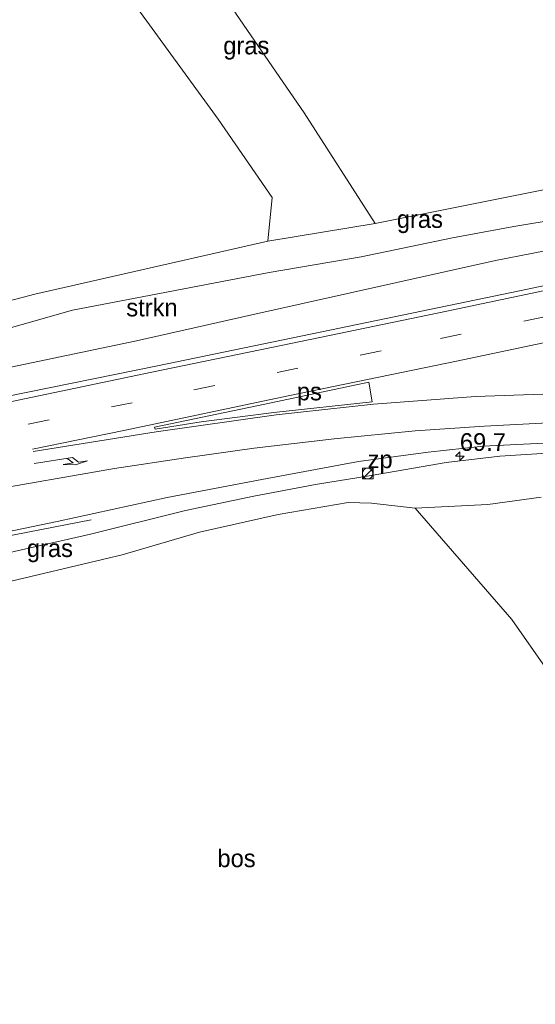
# Model space of a CAD drawing. Header units: millimetres. Extents: x 180000 to 190000, y 466229 to 468626.
# Tile 48 of 202: x 181859 to 181932, y 467856 to 467995. Entities that reach past the tile are written whole.
import ezdxf
from ezdxf.enums import TextEntityAlignment as Align

# ---------------------------------------------------------------- set-up
doc = ezdxf.new("R2010")
doc.units = ezdxf.units.MM
doc.linetypes.add('39strp', pattern=[12, 3, -9])
for name, color, linetype, lineweight in [('as-bs-kilometr', 13, 'Continuous', 18), ('bp-b5-bos', 93, 'Continuous', 18), ('bp-b5-grasland', 93, 'Continuous', 18), ('bp-b5-struiken', 93, 'Continuous', 18), ('gr-bs-geleiderail', 213, 'geleiderail', 18), ('gw-bs-kruinlijn', 93, 'Continuous', 18), ('gw-bs-teenlijn', 93, 'Continuous', 18), ('mk-b5-vlakmark', 8, 'Continuous', 18), ('mk-bs-39streep 0.15', 8, '39strp', 18), ('mk-bs-pijlre750', 8, 'Continuous', 18), ('mk-bs-streep 0.15', 8, 'Continuous', 18), ('og-bs-inrichtingselement', 253, 'Continuous', 18), ('vh-b5-verh_soort', 8, 'Continuous', 18)]:
    doc.layers.add(name, color=color, linetype=linetype, lineweight=lineweight)
doc.styles.add('rtw_iso', font='iso-rtw.shx')
doc.linetypes.add('geleiderail', pattern='A,2,-1,[175,RTW.shx,S=0.5,R=0,X=0,Y=0],-1', length=4)

# ---------------------------------------------------------------- blocks, each defined once
blk = doc.blocks.new('dtbattr-r')
at = {"style": 'rtw_iso'}
blk.add_attdef('TAG', text='', height=2.5, dxfattribs=at).set_placement((0, 0), align=Align.MIDDLE_CENTER)
blk = doc.blocks.new('pijlr')
for p, q in [((0, 0, 0.1), (5.45, 0, 0.1)), ((5.45, -0.75, 0.1), (4.7, 0, 0.1)), ((6.2, -0.75, 0.1), (5.45, 0, 0.1)), ((4, -0.75, 0.1), (5.45, -0.75, 0.1)), ((5.7, -1.05, 0.1), (4, -0.75, 0.1)), ((7.5, -0.75, 0.1), (5.7, -1.05, 0.1)), ((7.5, -0.75, 0.1), (6.2, -0.75, 0.1))]:
    blk.add_line(p, q)
blk = doc.blocks.new('dtb')
blk.add_circle((0, 0), 0.75)
blk = doc.blocks.new('dtbattr')
at = {"style": 'rtw_iso'}
blk.add_attdef('TAG', (0.59, 0.87), '', height=2.5, dxfattribs=at)
blk = doc.blocks.new('kast')
blk.add_line((-0.75, -0.75), (0.75, 0.75))
blk.add_lwpolyline([(-0.75, 0.75), (0.75, 0.75), (0.75, -0.75), (-0.75, -0.75)], close=True)
blk = doc.blocks.new('hecto')
for p, q in [((0, 0.625), (-0.625, 0)), ((0, -0.625), (0, 0.625)), ((-0.625, 0), (0.625, 0)), ((0.625, 0), (0, -0.625))]:
    blk.add_line(p, q)

msp = doc.modelspace()

# ---------------------------------------------------------------- linework, layer by layer
at = {"layer": 'bp-b5-bos'}
msp.add_polyline3d([(181871.09, 468003.26, 34.47), (181887.51, 467980.67, 34.56), (181895.11, 467969.63, 34.78), (181894.5, 467963.47, 34.83), (181861.58, 467955.97, 34.67), (181835.75, 467949.19, 34.59), (181816.05, 467944.76, 34.64), (181803.05, 467941.91, 34.97), (181788.9, 467995.68, 34.3), (181791.8, 467996.27, 34.32), (181798.3, 467998.25, 34.45), (181808.63, 468000.29, 34.61), (181819.6, 468002.03, 34.66), (181821.8, 468002.01, 34.76), (181824.78, 468002.03, 34.88), (181839.32, 468003.81, 35.01), (181843.75, 468004.75, 35.17), (181849.64, 468006.52, 35.01), (181855.46, 468007.8, 34.99), (181866.73, 468009.79, 34.97)], close=True, dxfattribs=at)
for points in [[(182050.36, 467997.7, 38.59), (182045.27, 467993.11, 37.83), (182043.67, 467989.11, 36.94), (182034.48, 467993.94, 35.69), (182031.4, 467994.51, 35.44), (182027.22, 467993.93, 35.13), (182021.53, 467992.73, 35.2), (182015.45, 467989.37, 35.81), (182011.41, 467986.27, 35.82), (182007.4, 467984.02, 35.8), (181994.77, 467981.12, 36.07), (181977.04, 467977.8, 35.82), (181959.9, 467974.66, 35.19), (181936.25, 467971.26, 35.16), (181909.68, 467965.95, 35.12), (181899.64, 467981.57, 34.44), (181890.06, 467995.47, 34.32)], [(181834.61, 467822, 33.26), (181813.39, 467902.62, 34.31), (181814.35, 467902.88, 34.33), (181825.29, 467906.42, 34.59), (181833.31, 467909.3, 34.61), (181841.13, 467911.53, 34.76), (181851.85, 467913.94, 34.98), (181873.93, 467919.16, 35.35), (181884.86, 467922.37, 35.92), (181895.96, 467924.86, 35.99), (181905.83, 467926.55, 35.92), (181909.13, 467926.45, 35.44), (181915.31, 467925.75, 35.02), (181928.97, 467910.03, 34.42), (181947.18, 467883.97, 34.03)]]:
    msp.add_polyline3d(points, dxfattribs=at)
at = {"layer": 'bp-b5-grasland'}
msp.add_polyline3d([(181909.68, 467965.95, 35.12), (181894.5, 467963.47, 34.83), (181895.11, 467969.63, 34.78), (181887.51, 467980.67, 34.56), (181871.09, 468003.26, 34.47), (181866.73, 468009.79, 34.97), (181879.85, 468012.32, 34.83), (181890.06, 467995.47, 34.32), (181899.64, 467981.57, 34.44)], close=True, dxfattribs=at)
for points in [[(181948.57, 467968.71, 36.2), (181929.24, 467965.54, 36.04), (181920.58, 467963.91, 35.97), (181907.7, 467961.22, 35.76), (181894.7, 467959.04, 35.63), (181866.9, 467953.72, 35.27), (181845.24, 467947.55, 35.52), (181828.04, 467943.32, 35.66), (181808.35, 467938.88, 35.77), (181806.89, 467936.93, 36.51), (181806.06, 467935.44, 36.57), (181804.96, 467934.65, 36.56), (181803.05, 467941.91, 34.97), (181816.05, 467944.76, 34.64), (181835.75, 467949.19, 34.59), (181861.58, 467955.97, 34.67), (181894.5, 467963.47, 34.83), (181909.68, 467965.95, 35.12), (181936.25, 467971.26, 35.16)], [(181956.87, 467962.07, 37.44), (181930.28, 467956.5, 37.35), (181904.63, 467951.16, 37.25), (181878.91, 467945.86, 37.15), (181857.62, 467941.49, 37.06), (181836.9, 467937.1, 36.98), (181815.13, 467932.69, 36.85), (181805.83, 467931.34, 36.72), (181804.96, 467934.65, 36.56), (181806.06, 467935.44, 36.57), (181806.93, 467935.77, 36.55), (181810.58, 467937.09, 36.48), (181815.73, 467937.89, 36.52), (181825.39, 467939.49, 36.53), (181840.45, 467942.25, 36.65), (181850.29, 467943.99, 36.68), (181875.95, 467949.36, 36.79), (181892.25, 467953.06, 36.7), (181926.67, 467960.7, 36.98), (181953.25, 467965.88, 37.05)], [(181934.71, 467933.55, 36.78), (181927.26, 467933.09, 36.87), (181919.7, 467932.18, 36.87), (181909.1, 467930.35, 36.93), (181901.25, 467929.1, 36.95), (181892.53, 467927.45, 37.05), (181882.88, 467925.4, 37), (181869.46, 467922.05, 37.06), (181856.57, 467919.17, 37), (181838.03, 467915.18, 36.95), (181828.1, 467912.42, 36.96), (181811.62, 467909.34, 36.86), (181810.82, 467912.4, 36.95), (181826.3, 467915.9, 37.22), (181849.09, 467920.61, 37.33), (181864.76, 467923.84, 37.26), (181880.29, 467927.23, 37.35), (181893.67, 467929.77, 37.31), (181907.31, 467932.31, 37.28), (181917.15, 467933.65, 37.21), (181924.91, 467934.48, 37.15), (181933.47, 467934.92, 37.2)], [(181856.57, 467919.17, 37), (181869.46, 467922.05, 37.06), (181882.88, 467925.4, 37), (181892.53, 467927.45, 37.05), (181901.25, 467929.1, 36.95), (181909.1, 467930.35, 36.93), (181919.7, 467932.18, 36.87), (181927.26, 467933.09, 36.87), (181934.71, 467933.55, 36.78)], [(181933.12, 467927.3, 35.08), (181925.59, 467926.27, 34.98), (181915.31, 467925.75, 35.02), (181909.13, 467926.45, 35.44), (181905.83, 467926.55, 35.92), (181895.96, 467924.86, 35.99), (181884.86, 467922.37, 35.92), (181873.93, 467919.16, 35.35), (181851.85, 467913.94, 34.98)], [(181947.18, 467883.97, 34.03), (181928.97, 467910.03, 34.42), (181915.31, 467925.75, 35.02), (181925.59, 467926.27, 34.98), (181933.12, 467927.3, 35.08)]]:
    msp.add_polyline3d(points, dxfattribs=at)
at = {"layer": 'bp-b5-struiken'}
msp.add_polyline3d([(181806.93, 467935.77, 36.55), (181806.06, 467935.44, 36.57), (181806.89, 467936.93, 36.51), (181808.35, 467938.88, 35.77), (181828.04, 467943.32, 35.66), (181845.24, 467947.55, 35.52), (181866.9, 467953.72, 35.27), (181894.7, 467959.04, 35.63), (181907.7, 467961.22, 35.76), (181920.58, 467963.91, 35.97), (181929.24, 467965.54, 36.04), (181948.57, 467968.71, 36.2), (181953.25, 467965.88, 37.05), (181926.67, 467960.7, 36.98), (181892.25, 467953.06, 36.7), (181875.95, 467949.36, 36.79), (181850.29, 467943.99, 36.68), (181840.45, 467942.25, 36.65), (181825.39, 467939.49, 36.53), (181815.73, 467937.89, 36.52), (181810.58, 467937.09, 36.48)], close=True, dxfattribs=at)
at = {"layer": 'gr-bs-geleiderail'}
msp.add_polyline3d([(181810.89, 467912.13, 37.93), (181825.79, 467915.24, 37.94), (181827.39, 467915.58, 37.94), (181846.91, 467919.66, 37.94), (181858.68, 467921.98, 37.51), (181869.57, 467924.1, 37.14)], dxfattribs=at)
at = {"layer": 'gw-bs-kruinlijn'}
for points in [[(182043.67, 467989.11, 36.94), (182031.24, 467985.34, 36.93), (182010.32, 467979.42, 37.04), (181984.66, 467973.75, 37.05), (181953.25, 467965.88, 37.05), (181926.67, 467960.7, 36.98), (181892.25, 467953.06, 36.7)], [(181892.25, 467953.06, 36.7), (181875.95, 467949.36, 36.79), (181850.29, 467943.99, 36.68), (181840.45, 467942.25, 36.65), (181825.39, 467939.49, 36.53), (181815.73, 467937.89, 36.52), (181810.58, 467937.09, 36.48)], [(181934.71, 467933.55, 36.78), (181927.26, 467933.09, 36.87), (181919.7, 467932.18, 36.87), (181909.1, 467930.35, 36.93)], [(181828.1, 467912.42, 36.96), (181838.03, 467915.18, 36.95), (181856.57, 467919.17, 37), (181869.46, 467922.05, 37.06), (181882.88, 467925.4, 37), (181892.53, 467927.45, 37.05), (181901.25, 467929.1, 36.95), (181909.1, 467930.35, 36.93)]]:
    msp.add_polyline3d(points, dxfattribs=at)
at = {"layer": 'gw-bs-teenlijn'}
for points in [[(182043.67, 467989.11, 36.94), (182034.48, 467993.94, 35.69), (182031.4, 467994.51, 35.44), (182027.22, 467993.93, 35.13), (182021.53, 467992.73, 35.2), (182015.45, 467989.37, 35.81), (182011.41, 467986.27, 35.82), (182007.4, 467984.02, 35.8), (181994.77, 467981.12, 36.07), (181977.04, 467977.8, 35.82), (181959.9, 467974.66, 35.19), (181936.25, 467971.26, 35.16), (181909.68, 467965.95, 35.12), (181894.5, 467963.47, 34.83)], [(181803.05, 467941.91, 34.97), (181816.05, 467944.76, 34.64), (181835.75, 467949.19, 34.59), (181861.58, 467955.97, 34.67), (181894.5, 467963.47, 34.83)], [(181933.12, 467927.3, 35.08), (181925.59, 467926.27, 34.98), (181915.31, 467925.75, 35.02), (181909.13, 467926.45, 35.44)], [(181909.13, 467926.45, 35.44), (181905.83, 467926.55, 35.92), (181895.96, 467924.86, 35.99), (181884.86, 467922.37, 35.92), (181873.93, 467919.16, 35.35), (181851.85, 467913.94, 34.98), (181841.13, 467911.53, 34.76), (181833.31, 467909.3, 34.61), (181825.29, 467906.42, 34.59), (181814.35, 467902.88, 34.33), (181813.39, 467902.62, 34.31)]]:
    msp.add_polyline3d(points, dxfattribs=at)
at = {"layer": 'mk-b5-vlakmark'}
msp.add_polyline3d([(181885.1, 467937.92, 37.34), (181878.61, 467936.91, 37.3), (181878.5, 467937.17, 37.32), (181894.07, 467940.43, 37.38), (181908.75, 467943.53, 37.44), (181909.23, 467940.77, 37.44), (181895.33, 467939.25, 37.43)], close=True, dxfattribs=at)
at = {"layer": 'mk-bs-39streep 0.15'}
msp.add_polyline3d([(182157.13, 467999.93, 38.23), (182143.4, 467996.99, 38.23), (182096.89, 467987.09, 38.07), (182061.9, 467979.69, 37.95), (182015.29, 467969.87, 37.85), (181980.31, 467962.54, 37.73), (181945.32, 467955.23, 37.52), (181910.5, 467947.98, 37.37), (181875.36, 467940.64, 37.27), (181840.39, 467933.37, 37.13), (181807.12, 467926.44, 36.73)], dxfattribs=at)
at = {"layer": 'mk-bs-streep 0.15'}
for points in [[(181806.21, 467929.91, 36.66), (181817.19, 467932.22, 36.94), (181838.67, 467936.66, 37.04), (181856.27, 467940.38, 37.12), (181878.11, 467944.93, 37.22), (181899.37, 467949.35, 37.28), (181919.77, 467953.57, 37.4), (181936.72, 467957.15, 37.47), (181957.29, 467961.43, 37.56), (181985.59, 467967.36, 37.63), (182016.14, 467973.7, 37.76), (182042.12, 467979.14, 37.83), (182060.2, 467982.96, 37.87), (182076.38, 467986.38, 37.94), (182098.97, 467991.21, 37.98), (182117.66, 467995.17, 37.96), (182140.83, 468000.13, 38.06), (182156.39, 468003.46, 38.06)], [(181861.27, 467934.05, 37.24), (181874.18, 467936.73, 37.33), (181897.37, 467941.61, 37.41), (181921.37, 467946.56, 37.5), (181944.37, 467951.42, 37.61), (181960.92, 467954.82, 37.67), (181995.47, 467962.05, 37.83), (182025.45, 467968.31, 37.91), (182055.4, 467974.61, 37.98), (182082.78, 467980.41, 38.05), (182108.3, 467985.85, 38.11), (182136.39, 467991.84, 38.21), (182157.88, 467996.39, 38.31)], [(181861.36, 467933.73, 37.26), (181878.75, 467936.53, 37.36), (181895.67, 467938.91, 37.43), (181909.43, 467940.44, 37.51), (181923.84, 467941.52, 37.55), (181937.4, 467941.96, 37.5)], [(181934.98, 467937.82, 37.3), (181925.08, 467937.33, 37.34), (181915.32, 467936.65, 37.36), (181903.89, 467935.54, 37.37), (181892.58, 467934.23, 37.37), (181882.86, 467932.86, 37.36), (181872.87, 467931.33, 37.38)], [(181872.87, 467931.33, 37.38), (181853.91, 467928.03, 37.24), (181837.56, 467925.01, 37.16), (181809.03, 467919.18, 36.86)]]:
    msp.add_polyline3d(points, dxfattribs=at)
at = {"layer": 'vh-b5-verh_soort'}
msp.add_polyline3d([(181933.47, 467934.92, 37.2), (181924.91, 467934.48, 37.15), (181917.15, 467933.65, 37.21), (181907.31, 467932.31, 37.28), (181893.67, 467929.77, 37.31), (181880.29, 467927.23, 37.35), (181864.76, 467923.84, 37.26), (181849.09, 467920.61, 37.33), (181826.3, 467915.9, 37.22), (181810.82, 467912.4, 36.95), (181809.03, 467919.18, 36.86), (181808.07, 467922.83, 36.8), (181807.12, 467926.44, 36.73), (181806.21, 467929.91, 36.66), (181805.83, 467931.34, 36.72), (181815.13, 467932.69, 36.85), (181836.9, 467937.1, 36.98), (181857.62, 467941.49, 37.06), (181878.91, 467945.86, 37.15), (181904.63, 467951.16, 37.25), (181930.28, 467956.5, 37.35), (181956.87, 467962.07, 37.44)], dxfattribs=at)

# ---------------------------------------------------------------- block references
at = {"layer": 'as-bs-kilometr'}
ref = msp.add_blockref('dtbattr', (181921.62, 467933.08, 36.98), dxfattribs=at)
ref.add_attrib('TAG', '69.7', dxfattribs={"layer": '0', "height": 2.5, "style": 'rtw_iso'}).set_placement((181921.62, 467933.08, 36.98), align=Align.BOTTOM_LEFT)
msp.add_blockref('hecto', (181921.62, 467933.08, 36.98), dxfattribs=at)
at = {"layer": 'bp-b5-bos'}
ref = msp.add_blockref('dtbattr-r', (181887.39, 467874.28, 34.17), dxfattribs=at)
ref.add_attrib('TAG', 'bos', dxfattribs={"layer": '0', "height": 2.5, "style": 'rtw_iso'}).set_placement((181887.39, 467874.28, 34.17), align=Align.BOTTOM_LEFT)
at = {"layer": 'bp-b5-grasland'}
ref = msp.add_blockref('dtbattr-r', (181888.21, 467989.09, 34.7), dxfattribs=at)
ref.add_attrib('TAG', 'gras', dxfattribs={"layer": '0', "height": 2.5, "style": 'rtw_iso'}).set_placement((181888.21, 467989.09, 34.7), align=Align.BOTTOM_LEFT)
ref = msp.add_blockref('dtbattr-r', (181912.72, 467964.58, 35.78), dxfattribs=at)
ref.add_attrib('TAG', 'gras', dxfattribs={"layer": '0', "height": 2.5, "style": 'rtw_iso'}).set_placement((181912.72, 467964.58, 35.78), align=Align.BOTTOM_LEFT)
ref = msp.add_blockref('dtbattr-r', (181860.48, 467918.09, 35.95), dxfattribs=at)
ref.add_attrib('TAG', 'gras', dxfattribs={"layer": '0', "height": 2.5, "style": 'rtw_iso'}).set_placement((181860.48, 467918.09, 35.95), align=Align.BOTTOM_LEFT)
at = {"layer": 'bp-b5-struiken'}
ref = msp.add_blockref('dtbattr-r', (181874.52, 467952.08, 36.28), dxfattribs=at)
ref.add_attrib('TAG', 'strkn', dxfattribs={"layer": '0', "height": 2.5, "style": 'rtw_iso'}).set_placement((181874.52, 467952.08, 36.28), align=Align.BOTTOM_LEFT)
at = {"layer": 'mk-b5-vlakmark'}
ref = msp.add_blockref('dtbattr-r', (181898.61, 467940.22, 37.38), dxfattribs=at)
ref.add_attrib('TAG', 'ps', dxfattribs={"layer": '0', "height": 2.5, "style": 'rtw_iso'}).set_placement((181898.61, 467940.22, 37.38), align=Align.BOTTOM_LEFT)
at = {"layer": 'mk-bs-pijlre750', "rotation": 8.8}
msp.add_blockref('pijlr', (181861.53, 467932.04, 37.26), dxfattribs=at)
at = {"layer": 'og-bs-inrichtingselement'}
ref = msp.add_blockref('dtbattr', (181908.6, 467930.64, 36.95), dxfattribs=at)
ref.add_attrib('TAG', 'zp', dxfattribs={"layer": '0', "height": 2.5, "style": 'rtw_iso'}).set_placement((181908.6, 467930.64, 36.95), align=Align.BOTTOM_LEFT)
for name, p in [('dtb', (181908.6, 467930.64, 36.95)), ('kast', (181908.61, 467930.62, 36.95))]:
    msp.add_blockref(name, p, dxfattribs=at)

doc.saveas('drawing.dxf')
